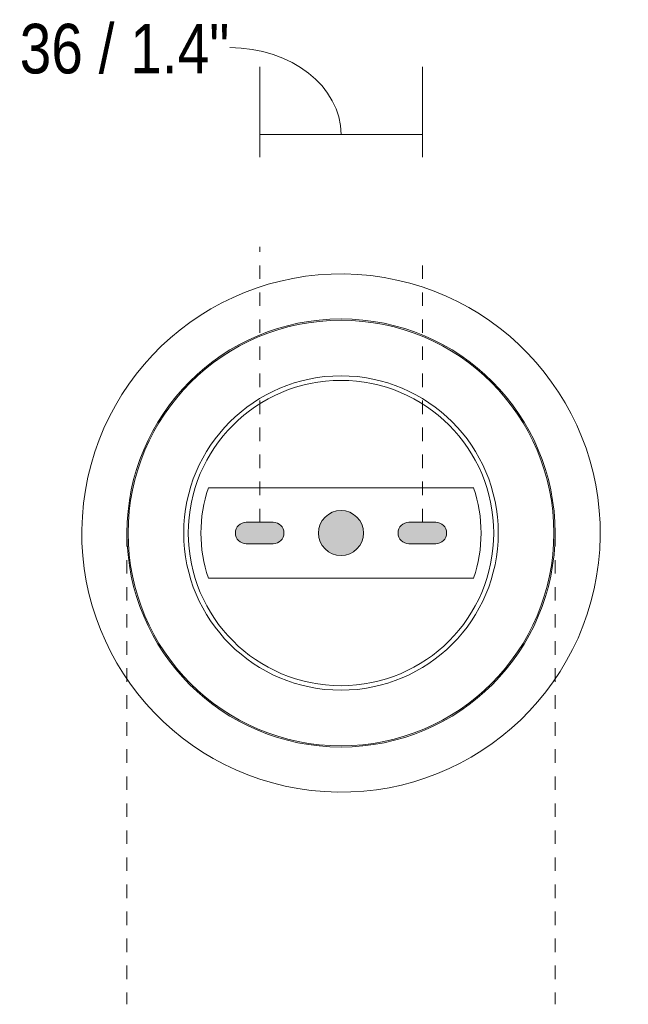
# Model space of a CAD drawing. Header units: millimetres. Extents: x 6354 to 7467, y -535 to 6709.
# Tile 2 of 2: x 7332 to 7467, y 6490 to 6709. Entities that reach past the tile are written whole.
import ezdxf

# ---------------------------------------------------------------- set-up
doc = ezdxf.new("R2010")
doc.units = ezdxf.units.MM
doc.linetypes.add('Dash', pattern=[6, 3, -3])
doc.layers.add('A-ANNO-DIMS', color=7, linetype='Dash', lineweight=9, true_color=0xd2d2d2)
for name, color, linetype, lineweight in [('A-ANNO-DIMS-5', 7, 'Continuous', 9), ('A-DETL-GENF', 7, 'Continuous', 9), ('E-LITE-EQPM', 7, 'Continuous', 20)]:
    doc.layers.add(name, color=color, linetype=linetype, lineweight=lineweight)
doc.styles.add('Arial Narrow', font='ARIALN.TTF', dxfattribs={"height": 11})
doc.dimstyles.new('FARO_-_2_2mm_Arial_Narrow_mm_Inch_Left', dxfattribs={"dimscale": 304.8, "dimtxt": 11.257741, "dimasz": 0, "dimexe": 0.049213, "dimexo": 0.0625, "dimgap": 0.008202, "dimtad": 1, "dimdec": 0, "dimzin": 0, "dimdsep": 46, "dimtxsty": 'Arial Narrow', "dimblk1": 'NONE', "dimblk2": 'NONE', "dimsah": 1, "dimcen": 0.09, "dimadec": 0, "dimazin": 0, "dimtfac": 1, "dimtdec": 4, "dimtix": 1, "dimtmove": 1, "dimatfit": 3, "dimfxl": 0.016404, "dimfxlon": 1, "dimtvp": 1, "dimtolj": 1, "dimtzin": 0, "dimarcsym": 2})

# ---------------------------------------------------------------- blocks, each defined once
blk = doc.blocks.new('20046 - 20046 RETRO Copper pendant lamp-482910-Planta_PDF Fixing Holes')
at = {"layer": 'E-LITE-EQPM', "color": 253, "true_color": 0xaaaaaa}
blk.add_line((28.58, 20), (28.56, 20.03), dxfattribs=at)
for radius, start, end in [(57.5, 90, 270), (57.5, 270, 90), (47.5, 83.3953, 263.3953), (47.22, 83.3953, 263.3953), (47.5, 263.3953, 83.3953), (47.22, 263.3953, 83.3953)]:
    blk.add_arc((0, 0), radius, start, end, dxfattribs=at)
blk = doc.blocks.new('DIMBLOCK9-Planta_PDF Fixing Holes')
at = {"layer": 'A-ANNO-DIMS-5', "color": 251, "true_color": 0x5b5b5b, "transparency": 16777216}
for p, q in [((7385.08, 6678.39), (7385.08, 6698.39)), ((7421.16, 6678.39), (7421.16, 6698.39)), ((7385.08, 6683.39), (7421.16, 6683.39)), ((7385.08, 6683.39), (7385.08, 6678.39)), ((7421.16, 6683.39), (7421.16, 6678.39))]:
    blk.add_line(p, q, dxfattribs=at)
blk.add_ellipse((7378.48, 6683.39), major_axis=(24.64, 0), ratio=0.782304, start_param=0, end_param=1.570796, dxfattribs=at)
at = {"layer": 'A-ANNO-DIMS-5', "color": 0, "transparency": 16777216, "insert": (7331.84, 6707.95), "char_height": 11, "width": 55.9671, "attachment_point": 1, "line_spacing_factor": 0.974696, "style": 'Arial Narrow'}
blk.add_mtext('36 / 1.4"', dxfattribs=at)
blk = doc.blocks.new('_None')

msp = doc.modelspace()

# ---------------------------------------------------------------- hatches: boundary and pattern name
at = {"layer": 'A-DETL-GENF', "true_color": 0xc0c0c0}
h = msp.add_hatch(color=9, dxfattribs=at)
h.paths.add_polyline_path([(7403.12, 6589.95), (7404.41, 6590.12), (7405.62, 6590.62), (7406.66, 6591.42), (7407.53, 6592.63), (7407.96, 6593.75), (7408.12, 6594.95), (7407.94, 6596.28), (7407.45, 6597.45), (7406.66, 6598.49), (7405.62, 6599.28), (7404.41, 6599.78), (7403.12, 6599.95), (7401.83, 6599.78), (7400.62, 6599.28), (7399.59, 6598.49), (7398.72, 6597.27), (7398.28, 6596.15), (7398.12, 6594.95), (7398.29, 6593.66), (7398.79, 6592.45), (7399.59, 6591.42), (7400.62, 6590.62), (7401.83, 6590.12), (7402.37, 6590.05)])
h.paths.add_polyline_path([(7424.14, 6592.55), (7424.76, 6592.63), (7425.34, 6592.87), (7425.86, 6593.28), (7426.22, 6593.75), (7426.46, 6594.33), (7426.54, 6594.95), (7426.46, 6595.57), (7426.12, 6596.28), (7425.84, 6596.65), (7425.34, 6597.03), (7424.76, 6597.27), (7424.14, 6597.35), (7418.18, 6597.35), (7417.56, 6597.27), (7416.98, 6597.03), (7416.49, 6596.65), (7416.1, 6596.15), (7415.86, 6595.57), (7415.78, 6594.95), (7415.86, 6594.33), (7416.18, 6593.66), (7416.6, 6593.17), (7416.98, 6592.87), (7417.56, 6592.63), (7418.54, 6592.55), (7420.98, 6592.55)])
h.paths.add_polyline_path([(7388.06, 6592.55), (7388.68, 6592.63), (7389.28, 6592.89), (7389.76, 6593.26), (7390.14, 6593.75), (7390.38, 6594.33), (7390.46, 6594.95), (7390.38, 6595.57), (7390.04, 6596.28), (7389.76, 6596.65), (7389.26, 6597.03), (7388.68, 6597.27), (7388.06, 6597.35), (7381.96, 6597.34), (7381.48, 6597.27), (7380.9, 6597.03), (7380.4, 6596.65), (7380.02, 6596.15), (7379.78, 6595.57), (7379.7, 6594.95), (7379.78, 6594.33), (7380.02, 6593.75), (7380.52, 6593.17), (7380.9, 6592.87), (7381.48, 6592.63), (7382.1, 6592.55), (7386.84, 6592.55)])

# ---------------------------------------------------------------- linework, layer by layer
at = {"layer": 'A-ANNO-DIMS'}
for p, q in [((7385.08, 6597.35), (7385.08, 6658.47)), ((7421.16, 6597.35), (7421.16, 6657.35)), ((7355.62, 6594.95), (7355.62, 6490.36)), ((7450.62, 6594.95), (7450.62, 6490.36))]:
    msp.add_line(p, q, dxfattribs=at)
at = {"layer": 'E-LITE-EQPM'}
for p, q in [((7432.55, 6604.95), (7373.69, 6604.95)), ((7382.1, 6597.35), (7388.06, 6597.35)), ((7418.18, 6597.35), (7424.14, 6597.35)), ((7388.06, 6592.55), (7382.1, 6592.55)), ((7424.14, 6592.55), (7418.18, 6592.55)), ((7373.69, 6584.95), (7432.55, 6584.95))]:
    msp.add_line(p, q, dxfattribs=at)
for centre, radius, start, end in [((7403.12, 6594.95), 34.88, 90, 270), ((7403.12, 6594.95), 34.88, 270, 90), ((7403.12, 6594.95), 33.88, 90, 270), ((7403.12, 6594.95), 33.88, 270, 90), ((7403.12, 6594.95), 31.08, 161.2339, 198.7661), ((7403.12, 6594.95), 31.08, 341.2339, 18.7661), ((7403.12, 6594.95), 5, 0, 180), ((7382.1, 6594.95), 2.4, 90, 270), ((7388.06, 6594.95), 2.4, 270, 90), ((7418.18, 6594.95), 2.4, 90, 270), ((7424.14, 6594.95), 2.4, 270, 90), ((7403.12, 6594.95), 5, 180, 0)]:
    msp.add_arc(centre, radius, start, end, dxfattribs=at)

# ---------------------------------------------------------------- block references
at = {"layer": 'E-LITE-EQPM', "color": 253, "true_color": 0xaaaaaa, "extrusion": (0, 0, -1), "rotation": 6.604729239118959}
msp.add_blockref('20046 - 20046 RETRO Copper pendant lamp-482910-Planta_PDF Fixing Holes', (-7403.12, 6594.95), dxfattribs=at)

# ---------------------------------------------------------------- dimensions: what is measured, and where the dimension line sits
at = {"layer": 'A-ANNO-DIMS', "color": 251, "linetype": 'Continuous', "true_color": 0x5b5b5b}
dim = msp.add_linear_dim(base=(7421.16, 6683.39), p1=(7385.08, 6678.39), p2=(7421.16, 6678.39), dimstyle='FARO_-_2_2mm_Arial_Narrow_mm_Inch_Left', override={"dimpost": '<>', "dimfxl": 36.084388}, dxfattribs=at)
dim.commit()
dim.dimension.update_dxf_attribs({"geometry": 'DIMBLOCK9-Planta_PDF Fixing Holes', "text_midpoint": (7359.82, 6700.62), "dimtype": 160})

doc.saveas('drawing.dxf')
